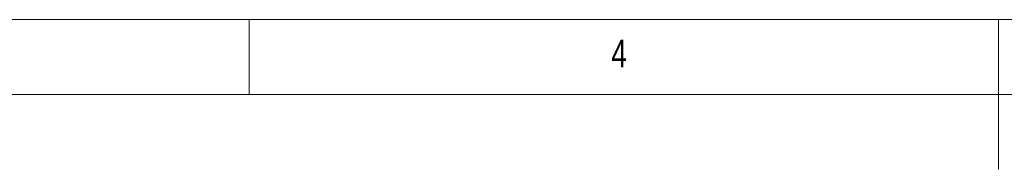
# Model space of a CAD drawing. Header units: millimetres. Extents: x 5 to 415, y 5 to 292.
# Tile 47 of 57: x 145 to 210, y 282 to 292. Entities that reach past the tile are written whole.
import ezdxf

# ---------------------------------------------------------------- set-up
doc = ezdxf.new("R2010")
doc.units = ezdxf.units.MM
doc.styles.add('SLDTEXTSTYLE0', font='TXT', dxfattribs={"width": 0.75})

msp = doc.modelspace()

# ---------------------------------------------------------------- linework, layer by layer
at = {"color": 7, "linetype": 'Continuous', "lineweight": 0}
for p, q in [((415, 292), (5, 292)), ((160, 287), (160, 292)), ((210, 292), (210, 282)), ((409.996, 287), (9.996, 287))]:
    msp.add_line(p, q, dxfattribs=at)

# ---------------------------------------------------------------- texts
at = {"color": 7, "linetype": 'Continuous', "lineweight": 0, "insert": (184.167, 290.668), "char_height": 1.852, "attachment_point": 1, "style": 'SLDTEXTSTYLE0'}
msp.add_mtext('4', dxfattribs=at)

doc.saveas('drawing.dxf')
